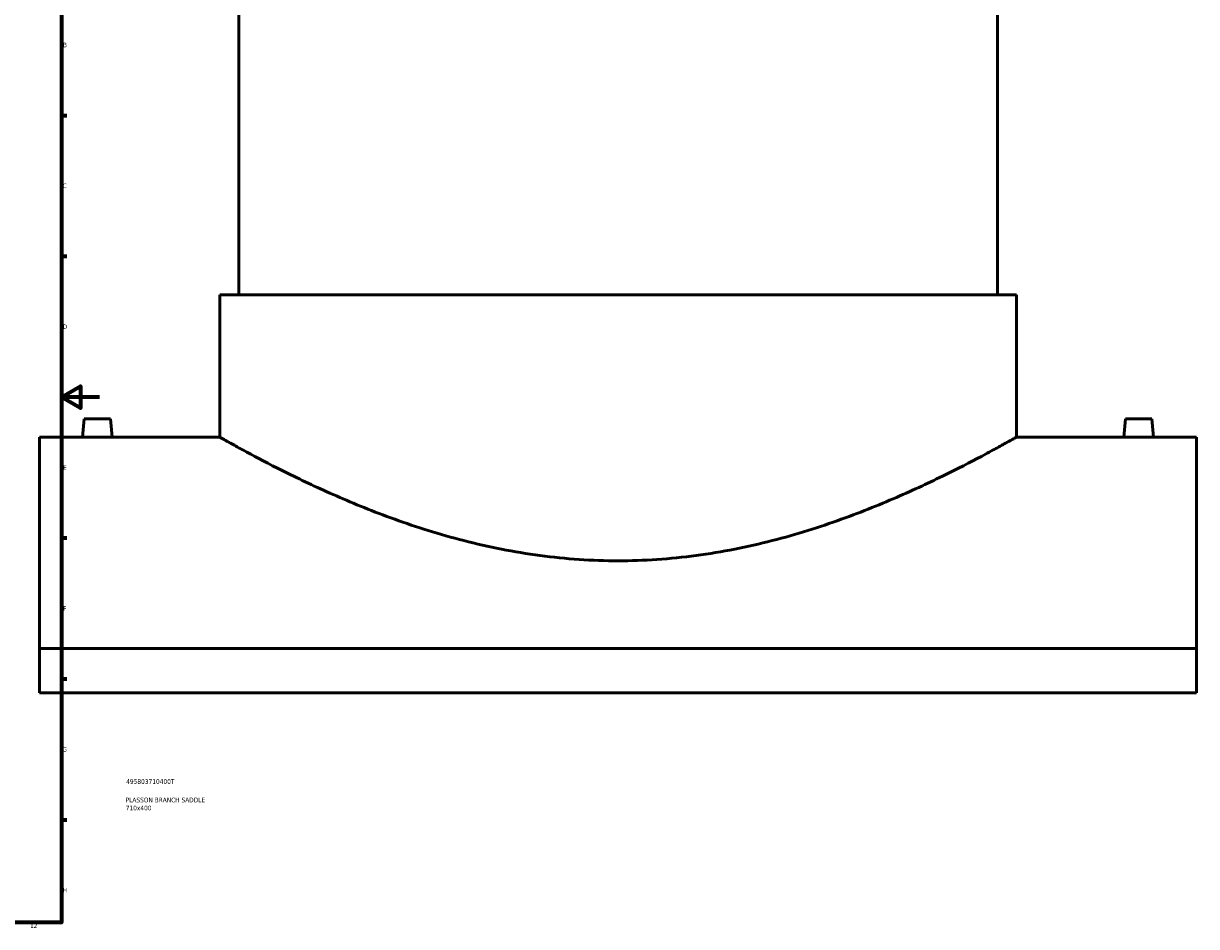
# Model space of a CAD drawing. Header units: millimetres. Extents: x -379 to 1596, y -431 to 1165.
# Tile 5 of 6: x 801 to 1419, y 18 to 494. Entities that reach past the tile are written whole.
import ezdxf

# ---------------------------------------------------------------- set-up
doc = ezdxf.new("R2010")
doc.units = ezdxf.units.MM
for name, color, linetype, lineweight in [('Border (ANSI)', 7, 'Continuous', 70), ('Title (ISO)', 7, 'Continuous', 50), ('Visible (ANSI)', 7, 'Continuous', 50)]:
    doc.layers.add(name, color=color, linetype=linetype, lineweight=lineweight)
doc.styles.add('Note Text (ANSI)', font='tahoma.ttf')
doc.styles.add('Note Text (ISO)', font='tahoma.ttf')

# ---------------------------------------------------------------- blocks, each defined once
blk = doc.blocks.new('Borders Default Border')
at = {"layer": 'Border (ANSI)'}
for p, q in [((821, 445.5), (823.8, 445.5)), ((821, 371.25), (823.8, 371.25)), ((821, 222.75), (823.8, 222.75)), ((821, 148.5), (823.8, 148.5)), ((821, 74.25), (823.8, 74.25))]:
    blk.add_line(p, q, dxfattribs=at)
at = {"layer": 'Border (ANSI)', "flags": 128}
for points in [[(20, 20), (20, 574), (821, 574), (821, 20), (20, 20)], [(841, 297), (821, 297), (831, 302.77), (831, 291.23), (821, 297)]]:
    blk.add_lwpolyline(points, dxfattribs=at)
at = {"layer": 'Border (ANSI)', "color": 5, "true_color": 0x0000ff, "char_height": 2.4, "attachment_point": 7, "style": 'Note Text (ANSI)'}
for s, insert in [('B', (821.87, 481.43)), ('C', (821.71, 407.13)), ('D', (821.72, 332.93)), ('E', (821.91, 258.68)), ('F', (821.98, 184.43)), ('G', (821.6, 110.13)), ('H', (821.73, 35.93)), ('12', (804.52, 17.2))]:
    blk.add_mtext(s, dxfattribs=dict(at, insert=insert))
blk = doc.blocks.new('Title Blocks ISO')
at = {"layer": 'Title (ISO)', "color": 232, "true_color": 0xca0064, "style": 'Note Text (ISO)'}
for tag, p in [('PART_NUMBER_001', (34.16, 73.13)), ('DESCRIPTION_001', (33.84, 63.4)), ('DESCRIPTION_002', (33.92, 59.18))]:
    blk.add_attdef(tag, p, '', height=2.5, dxfattribs=at)

msp = doc.modelspace()

# ---------------------------------------------------------------- linework, layer by layer
at = {"layer": 'Visible (ANSI)'}
for p, q in [((914.46, 522.36), (914.46, 350.91)), ((1314.46, 522.36), (1314.46, 350.91)), ((904.46, 350.91), (1324.46, 350.91)), ((904.46, 350.91), (904.46, 275.91)), ((1324.46, 350.91), (1324.46, 275.91)), ((832.96, 285.51), (832.12, 275.91)), ((832.96, 285.51), (846.96, 285.51)), ((846.96, 285.51), (847.8, 275.91)), ((1381.96, 285.51), (1381.12, 275.91)), ((1395.96, 285.51), (1381.96, 285.51)), ((1395.96, 285.51), (1396.8, 275.91)), ((809.46, 275.91), (809.46, 164.55)), ((832.12, 275.91), (809.46, 275.91)), ((904.46, 275.91), (847.8, 275.91)), ((1381.12, 275.91), (1324.46, 275.91)), ((1419.46, 275.91), (1396.8, 275.91)), ((1419.46, 164.55), (1419.46, 275.91)), ((1419.46, 164.55), (809.46, 164.55)), ((809.46, 141.13), (809.46, 164.55)), ((1419.46, 164.55), (1419.46, 141.13)), ((809.46, 141.13), (1419.46, 141.13))]:
    msp.add_line(p, q, dxfattribs=at)
for points, knots in [([(839.96, 275.82), (838.98, 275.82), (837.93, 275.83), (836, 275.84), (835.11, 275.86), (833.72, 275.88), (833.12, 275.89), (832.32, 275.9), (832.12, 275.91), (832.12, 275.91)], [0, 0, 0, 0, 0.295496, 0.295496, 0.590991, 0.590991, 0.886425, 0.886425, 1.181858, 1.181858, 1.181858, 1.181858]), ([(847.8, 275.91), (847.8, 275.91), (847.61, 275.9), (846.81, 275.89), (846.2, 275.88), (844.81, 275.86), (843.93, 275.84), (842, 275.83), (840.95, 275.82), (839.96, 275.82)], [3.545574, 3.545574, 3.545574, 3.545574, 3.841007, 3.841007, 4.136441, 4.136441, 4.431936, 4.431936, 4.727432, 4.727432, 4.727432, 4.727432]), ([(1114.46, 210.75), (1107.67, 210.75), (1100.8, 210.98), (1087.04, 211.9), (1080.14, 212.6), (1066.44, 214.43), (1059.64, 215.56), (1046.25, 218.2), (1039.66, 219.71), (1020.36, 224.66), (1008.11, 228.54), (985.5, 236.66), (975.15, 240.89), (956.84, 248.88), (948.22, 252.95), (932.91, 260.52), (926.22, 264.01), (918.11, 268.35), (915.72, 269.65), (911.61, 271.91), (909.89, 272.86), (907.16, 274.39), (906.14, 274.96), (904.79, 275.72), (904.46, 275.91), (904.46, 275.91)], [0, 0, 0, 0, 2.036778, 2.036778, 4.073557, 4.073557, 6.110335, 6.110335, 8.147113, 8.147113, 12.22067, 12.22067, 16.294227, 16.294227, 20.347966, 20.347966, 24.401704, 24.401704, 26.428574, 26.428574, 28.455443, 28.455443, 30.482312, 30.482312, 32.509182, 32.509182, 32.509182, 32.509182]), ([(1324.46, 275.91), (1324.46, 275.91), (1324.14, 275.72), (1322.79, 274.96), (1321.77, 274.39), (1319.04, 272.86), (1317.32, 271.91), (1313.21, 269.65), (1310.82, 268.35), (1302.7, 264.01), (1296.02, 260.52), (1280.71, 252.95), (1272.09, 248.88), (1253.78, 240.89), (1243.43, 236.66), (1220.82, 228.54), (1208.57, 224.66), (1189.27, 219.71), (1182.68, 218.2), (1169.29, 215.56), (1162.49, 214.43), (1148.79, 212.6), (1141.89, 211.9), (1128.12, 210.98), (1121.25, 210.75), (1114.46, 210.75)], [97.527545, 97.527545, 97.527545, 97.527545, 99.554414, 99.554414, 101.581283, 101.581283, 103.608153, 103.608153, 105.635022, 105.635022, 109.688761, 109.688761, 113.7425, 113.7425, 117.816056, 117.816056, 121.889613, 121.889613, 123.926391, 123.926391, 125.96317, 125.96317, 127.999948, 127.999948, 130.036726, 130.036726, 130.036726, 130.036726]), ([(1388.96, 275.82), (1387.98, 275.82), (1386.93, 275.83), (1385, 275.84), (1384.11, 275.86), (1382.72, 275.88), (1382.12, 275.89), (1381.32, 275.9), (1381.12, 275.91), (1381.12, 275.91)], [2.363716, 2.363716, 2.363716, 2.363716, 2.659212, 2.659212, 2.954707, 2.954707, 3.250141, 3.250141, 3.545574, 3.545574, 3.545574, 3.545574]), ([(1396.8, 275.91), (1396.8, 275.91), (1396.61, 275.9), (1395.81, 275.89), (1395.2, 275.88), (1393.81, 275.86), (1392.93, 275.84), (1391, 275.83), (1389.95, 275.82), (1388.96, 275.82)], [5.90929, 5.90929, 5.90929, 5.90929, 6.204723, 6.204723, 6.500157, 6.500157, 6.795652, 6.795652, 7.091148, 7.091148, 7.091148, 7.091148])]:
    msp.add_open_spline(points, degree=3, knots=knots, dxfattribs=at)

# ---------------------------------------------------------------- block references
msp.add_blockref('Borders Default Border', (0, 0))
msp.add_blockref('Title Blocks ISO', (821, 20)).add_auto_attribs({'PART_NUMBER_001': '495803710400T', 'DESCRIPTION_001': 'PLASSON BRANCH SADDLE', 'DESCRIPTION_002': '710x400'})

doc.saveas('drawing.dxf')
